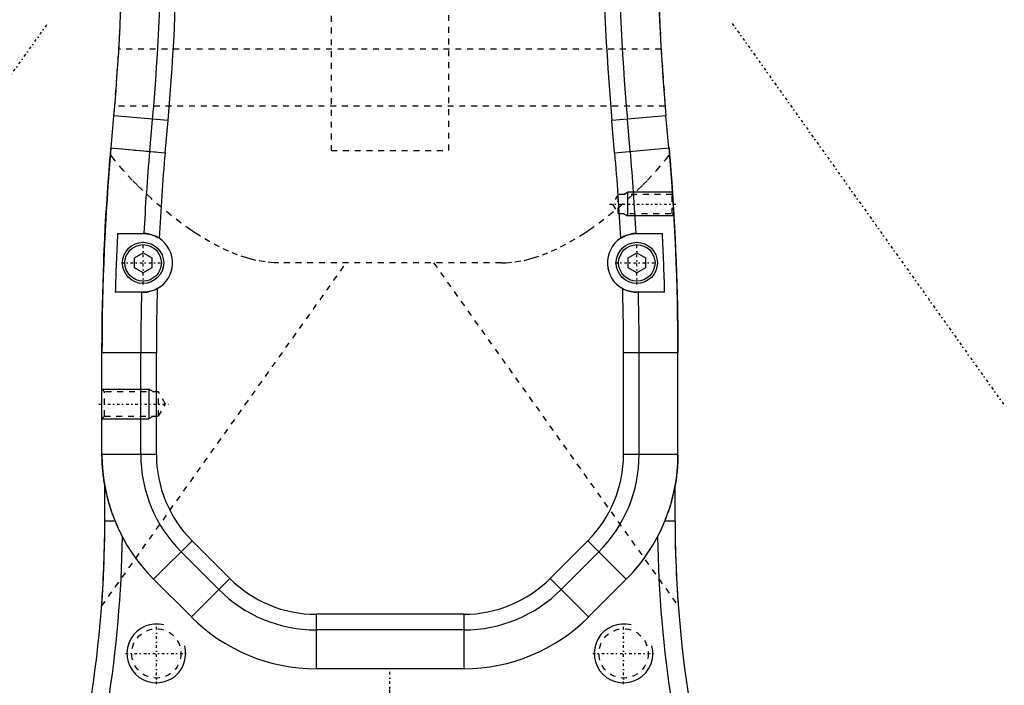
# Model space of a CAD drawing. Extents: x -415 to 202, y -1 to 644.
# Tile 5 of 6: x -163 to 5, y 378 to 491. Entities that reach past the tile are written whole.
import ezdxf

# ---------------------------------------------------------------- set-up
doc = ezdxf.new("R2010")
doc.units = 0
doc.linetypes.add('CENTER', pattern=[1.5, 0.45, -0.5, 0.05, -0.5])
doc.linetypes.add('DASHED', pattern=[2, 1, -1])
for name, color, linetype in [('AM_0', 7, 'CONTINUOUS'), ('AM_10', 7, 'CONTINUOUS'), ('AM_3', 7, 'DASHED'), ('AM_7', 7, 'CENTER')]:
    doc.layers.add(name, color=color, linetype=linetype)

msp = doc.modelspace()

# ---------------------------------------------------------------- linework, layer by layer
at = {"layer": 'AM_0', "color": 7, "linetype": 'CONTINUOUS'}
for p, q in [((-147.44, 469.54), (-146.96, 475.02)), ((-137.75, 474.21), (-146.96, 475.02)), ((-140.87, 468.96), (-140.39, 474.44)), ((-138.23, 468.73), (-137.75, 474.21)), ((-53.04, 475.02), (-62.25, 474.21)), ((-61.77, 468.73), (-62.25, 474.21)), ((-59.13, 468.96), (-59.61, 474.44)), ((-52.56, 469.54), (-53.04, 475.02)), ((-147.48, 469.54), (-138.23, 468.73)), ((-61.77, 468.73), (-52.52, 469.54)), ((-52.52, 469.54), (-52.43, 468.43)), ((-51.92, 461.68), (-51.69, 458.09)), ((-146.35, 455), (-141.87, 455)), ((-58.13, 455), (-53.65, 455)), ((-143.49, 450.86), (-142, 451.72)), ((-143.49, 449.14), (-143.49, 450.86)), ((-142, 451.72), (-140.51, 450.86)), ((-140.51, 450.86), (-140.51, 449.14)), ((-59.49, 450.86), (-58, 451.72)), ((-59.49, 449.14), (-59.49, 450.86)), ((-58, 451.72), (-56.51, 450.86)), ((-56.51, 450.86), (-56.51, 449.14)), ((-142, 448.28), (-143.49, 449.14)), ((-140.51, 449.14), (-142, 448.28)), ((-58, 448.28), (-59.49, 449.14)), ((-56.51, 449.14), (-58, 448.28)), ((-142, 445), (-146.74, 445)), ((-53.26, 445), (-58, 445)), ((-149, 417.43), (-149, 434.68)), ((-139.75, 434.68), (-149, 434.68)), ((-142.4, 417.43), (-142.4, 434.68)), ((-139.75, 417.43), (-139.75, 434.68)), ((-51, 434.68), (-60.25, 434.68)), ((-60.25, 417.43), (-60.25, 434.68)), ((-57.6, 417.43), (-57.6, 434.68)), ((-51, 417.43), (-51, 434.68)), ((-139.75, 417.43), (-149, 417.43)), ((-51, 417.43), (-60.25, 417.43)), ((-148.5, 406.06), (-148.5, 412)), ((-51.5, 406.06), (-51.5, 412)), ((-146.76, 406.06), (-148.5, 406.06)), ((-51.5, 406.06), (-53.24, 406.06)), ((-133.67, 402.75), (-140.21, 396.21)), ((-127.24, 396.33), (-133.67, 402.75)), ((-72.76, 396.33), (-66.33, 402.75)), ((-59.79, 396.21), (-66.33, 402.75)), ((-129.12, 394.45), (-135.55, 400.88)), ((-70.88, 394.45), (-64.45, 400.88)), ((-133.78, 389.79), (-140.21, 396.21)), ((-127.24, 396.33), (-133.78, 389.79)), ((-66.22, 389.79), (-72.76, 396.33)), ((-66.22, 389.79), (-59.79, 396.21)), ((-112.57, 390.25), (-112.57, 381)), ((-87.43, 390.25), (-112.57, 390.25)), ((-87.43, 390.25), (-87.43, 381)), ((-87.43, 387.6), (-112.57, 387.6)), ((-87.43, 381), (-112.57, 381))]:
    msp.add_line(p, q, dxfattribs=at)
for points in [[(-149, 434.68, 0), (-149, 435.53, 0), (-148.99, 437.27, 0), (-148.97, 439.04, 0), (-148.96, 439.94, 0), (-148.95, 440.84, 0), (-148.92, 442.68, 0), (-148.88, 444.54, 0), (-148.82, 446.43, 0), (-148.76, 448.33, 0), (-148.69, 450.25, 0), (-148.66, 451.21, 0), (-148.61, 452.18, 0), (-148.53, 454.11, 0), (-148.43, 456.05, 0), (-148.32, 457.99, 0), (-148.2, 459.92, 0), (-148.07, 461.84, 0), (-148.01, 462.8, 0), (-147.94, 463.75, 0), (-147.8, 465.64, 0), (-147.65, 467.51, 0), (-147.57, 468.43, 0)], [(-52.43, 468.43, 0), (-52.35, 467.51, 0), (-52.2, 465.64, 0), (-52.06, 463.75, 0), (-51.99, 462.8, 0), (-51.93, 461.84, 0), (-51.8, 459.92, 0), (-51.68, 457.99, 0), (-51.57, 456.05, 0), (-51.47, 454.11, 0), (-51.39, 452.18, 0), (-51.34, 451.21, 0), (-51.31, 450.25, 0), (-51.24, 448.33, 0), (-51.18, 446.43, 0), (-51.12, 444.54, 0), (-51.08, 442.68, 0), (-51.05, 440.84, 0), (-51.04, 439.94, 0), (-51.03, 439.04, 0), (-51.01, 437.27, 0), (-51, 435.53, 0), (-51, 434.68, 0)], [(-141.87, 455, 0), (-141.83, 455, 0), (-141.73, 454.99, 0), (-141.62, 454.99, 0), (-141.57, 454.98, 0), (-141.51, 454.98, 0), (-141.38, 454.96, 0), (-141.25, 454.94, 0), (-141.11, 454.92, 0), (-140.96, 454.89, 0), (-140.81, 454.86, 0), (-140.73, 454.84, 0), (-140.65, 454.81, 0), (-140.49, 454.77, 0), (-140.33, 454.71, 0), (-140.16, 454.65, 0), (-139.99, 454.58, 0), (-139.83, 454.5, 0), (-139.75, 454.46, 0), (-139.66, 454.42, 0), (-139.5, 454.33, 0), (-139.34, 454.24, 0), (-139.26, 454.18, 0)], [(-60.74, 454.18, 0), (-60.66, 454.24, 0), (-60.5, 454.33, 0), (-60.33, 454.42, 0), (-60.25, 454.46, 0), (-60.17, 454.5, 0), (-60, 454.58, 0), (-59.84, 454.65, 0), (-59.74, 454.69, 0), (-59.71, 454.7, 0), (-59.68, 454.71, 0), (-59.67, 454.71, 0), (-59.66, 454.72, 0), (-59.63, 454.73, 0), (-59.6, 454.74, 0), (-59.51, 454.77, 0), (-59.35, 454.82, 0), (-59.27, 454.84, 0), (-59.19, 454.86, 0), (-59.04, 454.89, 0), (-58.89, 454.92, 0), (-58.75, 454.94, 0), (-58.62, 454.96, 0), (-58.49, 454.98, 0), (-58.43, 454.98, 0), (-58.38, 454.99, 0), (-58.27, 454.99, 0), (-58.17, 455, 0), (-58.13, 455, 0)], [(-139.6, 445.61, 0), (-139.67, 445.58, 0), (-139.81, 445.5, 0), (-139.95, 445.44, 0), (-140.03, 445.41, 0), (-140.1, 445.37, 0), (-140.25, 445.32, 0), (-140.39, 445.26, 0), (-140.54, 445.22, 0), (-140.69, 445.18, 0), (-140.83, 445.14, 0), (-140.9, 445.12, 0), (-140.97, 445.11, 0), (-141.11, 445.08, 0), (-141.24, 445.06, 0), (-141.37, 445.04, 0), (-141.5, 445.03, 0), (-141.62, 445.01, 0), (-141.68, 445.01, 0), (-141.74, 445.01, 0), (-141.85, 445, 0), (-141.95, 445, 0), (-142, 445, 0)], [(-58, 445, 0), (-58.05, 445, 0), (-58.15, 445, 0), (-58.26, 445.01, 0), (-58.32, 445.01, 0), (-58.38, 445.01, 0), (-58.5, 445.03, 0), (-58.63, 445.04, 0), (-58.76, 445.06, 0), (-58.89, 445.08, 0), (-59.03, 445.11, 0), (-59.1, 445.12, 0), (-59.17, 445.14, 0), (-59.32, 445.18, 0), (-59.46, 445.22, 0), (-59.6, 445.26, 0), (-59.75, 445.32, 0), (-59.9, 445.37, 0), (-59.97, 445.4, 0), (-60.04, 445.44, 0), (-60.19, 445.5, 0), (-60.33, 445.58, 0), (-60.4, 445.61, 0)], [(-148.5, 412, 0), (-148.53, 412.14, 0), (-148.58, 412.42, 0), (-148.62, 412.7, 0), (-148.64, 412.84, 0), (-148.67, 412.98, 0), (-148.71, 413.27, 0), (-148.75, 413.56, 0), (-148.78, 413.86, 0), (-148.82, 414.15, 0), (-148.85, 414.45, 0), (-148.86, 414.6, 0), (-148.88, 414.75, 0), (-148.9, 415.06, 0), (-148.93, 415.37, 0), (-148.95, 415.68, 0), (-148.96, 415.99, 0), (-148.98, 416.31, 0), (-148.98, 416.46, 0), (-148.99, 416.62, 0), (-148.99, 416.94, 0), (-149, 417.27, 0), (-149, 417.43, 0)], [(-51, 417.43, 0), (-51, 417.27, 0), (-51.01, 416.94, 0), (-51.01, 416.62, 0), (-51.02, 416.46, 0), (-51.02, 416.31, 0), (-51.04, 415.99, 0), (-51.05, 415.68, 0), (-51.07, 415.37, 0), (-51.1, 415.06, 0), (-51.12, 414.75, 0), (-51.14, 414.6, 0), (-51.15, 414.45, 0), (-51.18, 414.15, 0), (-51.22, 413.86, 0), (-51.25, 413.56, 0), (-51.29, 413.27, 0), (-51.33, 412.98, 0), (-51.36, 412.84, 0), (-51.38, 412.7, 0), (-51.42, 412.42, 0), (-51.47, 412.14, 0), (-51.5, 412, 0)]]:
    msp.add_polyline3d(points, dxfattribs=at)
for centre, radius in [((-142, 450), 3.5), ((-142, 450), 3.1), ((-58, 450), 3.5), ((-58, 450), 3.1)]:
    msp.add_circle(centre, radius, dxfattribs=at)
for centre, radius, start, end in [((-545.44, 509.88), 400, 355, 5), ((-545.44, 509.88), 406.6, 355, 5), ((-545.44, 509.88), 409.25, 355, 5), ((345.44, 509.88), 409.25, 175.0627, 185), ((345.44, 509.88), 406.6, 175.0566, 185), ((345.44, 509.88), 400, 175.0411, 185), ((251, 434.68), 400, 175, 180), ((-451, 434.68), 400, 0, 5), ((251, 434.68), 393.4, 175, 177.0391), ((251, 434.68), 390.75, 175, 177.1385), ((-451, 434.68), 390.75, 2.8615, 5), ((-451, 434.68), 393.4, 2.9609, 5), ((251, 434.68), 397.87, 177.0722, 178.5134), ((-142, 450), 5, 298.7116, 56.8229), ((-58, 450), 5, 123.1771, 241.2884), ((-451, 434.68), 397.87, 1.4866, 2.9278), ((251, 434.68), 393.4, 178.4965, 180), ((251, 434.68), 390.75, 178.3961, 180), ((-451, 434.68), 390.75, 0, 1.6039), ((-451, 434.68), 393.4, 0, 1.5035), ((-119, 417.43), 30, 180, 225), ((-119, 417.43), 23.4, 180, 225), ((-119, 417.43), 20.75, 180, 225), ((-81, 417.43), 20.75, 315, 0), ((-81, 417.43), 23.4, 315, 0), ((-81, 417.43), 30, 315, 0), ((-348.5, 406.56), 200, 351.0032, 359.8581), ((148.5, 406.56), 200, 180.1419, 188.9968), ((-348.5, 406.56), 203, 351.0031, 359.1141), ((148.5, 406.56), 203, 180.8859, 188.9969), ((-112.57, 411), 20.75, 225, 270), ((-87.43, 411), 20.75, 270, 315), ((-112.57, 411), 23.4, 225, 270), ((-87.43, 411), 23.4, 270, 315), ((-112.57, 411), 30, 225, 270), ((-87.43, 411), 30, 270, 315)]:
    msp.add_arc(centre, radius, start, end, dxfattribs=at)
at = {"layer": 'AM_10', "color": 7, "linetype": 'CONTINUOUS'}
for p, q in [((-60.26, 461.62), (-59.6, 462)), ((-51.94, 462), (-59.6, 462)), ((-59.6, 462), (-59.6, 458)), ((-60.26, 458.38), (-59.6, 458)), ((-51.68, 458), (-59.6, 458)), ((-149, 428.5), (-141, 428.5)), ((-140.25, 428.07), (-141, 428.5)), ((-141, 428.5), (-141, 423.5)), ((-140.25, 423.93), (-141, 423.5)), ((-149, 423.5), (-141, 423.5))]:
    msp.add_line(p, q, dxfattribs=at)
for centre in [(-139.75, 383.6), (-60.25, 383.6)]:
    msp.add_arc(centre, 5, 75, 15, dxfattribs=at)
at = {"layer": 'AM_3', "color": 6, "linetype": 'DASHED'}
for p, q in [((-110, 520), (-110, 469.13)), ((-90, 469.13), (-90, 520)), ((-146.82, 476.63), (-146.13, 486.32)), ((-53.87, 486.32), (-146.13, 486.32)), ((-53.87, 486.32), (-53.18, 476.63)), ((-146.96, 475.02), (-146.82, 476.63)), ((-53.18, 476.63), (-146.82, 476.63)), ((-53.18, 476.63), (-53.04, 475.02)), ((-147.57, 468.43), (-147.48, 469.54)), ((-147.48, 469.54), (-140.9, 468.96)), ((-110, 469.13), (-90, 469.13)), ((-52.56, 469.54), (-52.52, 469.54)), ((-140.87, 468.96), (-138.23, 468.73)), ((-61.2, 461.62), (-62.14, 460)), ((-51.98, 461.62), (-61.2, 461.62)), ((-61.2, 458.38), (-61.2, 461.62)), ((-51.92, 461.68), (-51.98, 461.62)), ((-51.98, 458.38), (-51.98, 461.62)), ((-62.14, 460), (-61.2, 458.38)), ((-61.2, 458.38), (-51.98, 458.38)), ((-51.98, 458.38), (-51.69, 458.09)), ((-149.06, 391.62), (-107.43, 450)), ((-81.06, 450), (-118.94, 450)), ((-92.57, 450), (-50.94, 391.62)), ((-148.56, 428.07), (-149, 428.5)), ((-139.4, 428.07), (-148.56, 428.07)), ((-148.56, 423.93), (-148.56, 428.07)), ((-138.2, 426), (-139.4, 428.07)), ((-139.4, 423.93), (-139.4, 428.07)), ((-139.4, 423.93), (-138.2, 426)), ((-149, 423.5), (-148.56, 423.93)), ((-148.56, 423.93), (-139.4, 423.93))]:
    msp.add_line(p, q, dxfattribs=at)
for points in [[(-146.13, 486.32, 0), (-145.85, 491.84, 0), (-145.5, 503.03, 0), (-145.46, 514.34, 0), (-145.57, 520, 0)], [(-54.43, 520, 0), (-54.54, 514.34, 0), (-54.5, 503.03, 0), (-54.15, 491.84, 0), (-53.87, 486.32, 0)], [(-118.94, 450, 0), (-119.71, 450.02, 0), (-121.26, 450.16, 0), (-122.82, 450.43, 0), (-123.6, 450.62, 0), (-124.37, 450.84, 0), (-125.93, 451.35, 0), (-127.47, 451.98, 0), (-129.03, 452.71, 0), (-130.63, 453.57, 0), (-132.26, 454.54, 0), (-133.09, 455.07, 0), (-133.92, 455.62, 0), (-135.59, 456.8, 0), (-137.26, 458.09, 0), (-138.94, 459.46, 0), (-140.6, 460.92, 0), (-142.24, 462.46, 0), (-143.04, 463.26, 0), (-143.84, 464.07, 0), (-145.39, 465.76, 0), (-146.87, 467.52, 0), (-147.57, 468.43, 0)], [(-81.06, 450, 0), (-80.29, 450.02, 0), (-78.74, 450.16, 0), (-77.18, 450.43, 0), (-76.4, 450.62, 0), (-75.63, 450.84, 0), (-74.07, 451.35, 0), (-72.53, 451.98, 0), (-70.97, 452.71, 0), (-69.37, 453.57, 0), (-67.74, 454.54, 0), (-66.91, 455.07, 0), (-66.08, 455.62, 0), (-64.41, 456.8, 0), (-62.74, 458.09, 0), (-61.06, 459.46, 0), (-59.4, 460.92, 0), (-57.76, 462.46, 0), (-56.96, 463.26, 0), (-56.16, 464.07, 0), (-54.61, 465.76, 0), (-53.13, 467.52, 0), (-52.43, 468.43, 0)], [(-148.5, 412, 0), (-148.5, 412, 0), (-148.5, 412, 0), (-148.5, 412, 0), (-148.5, 412, 0), (-148.5, 412, 0), (-148.5, 412, 0), (-148.5, 412, 0), (-148.5, 412, 0), (-148.5, 412, 0), (-148.5, 412, 0), (-148.5, 411.99, 0), (-148.5, 411.99, 0), (-148.5, 411.99, 0), (-148.5, 411.99, 0), (-148.5, 411.99, 0), (-148.5, 411.99, 0), (-148.5, 411.98, 0), (-148.5, 411.98, 0), (-148.5, 411.98, 0), (-148.5, 411.98, 0), (-148.5, 411.97, 0), (-148.5, 411.97, 0), (-148.5, 411.97, 0), (-148.5, 411.97, 0), (-148.5, 411.96, 0), (-148.5, 411.96, 0), (-148.5, 411.96, 0), (-148.49, 411.96, 0), (-148.49, 411.95, 0), (-148.49, 411.95, 0), (-148.49, 411.94, 0), (-148.49, 411.94, 0), (-148.49, 411.94, 0), (-148.49, 411.93, 0), (-148.49, 411.93, 0), (-148.49, 411.92, 0), (-148.49, 411.92, 0), (-148.49, 411.91, 0), (-148.49, 411.91, 0), (-148.48, 411.91, 0), (-148.48, 411.9, 0), (-148.48, 411.9, 0), (-148.48, 411.89, 0), (-148.48, 411.87, 0), (-148.47, 411.83, 0), (-148.46, 411.79, 0), (-148.46, 411.77, 0), (-148.46, 411.75, 0), (-148.45, 411.71, 0), (-148.44, 411.67, 0), (-148.43, 411.62, 0), (-148.42, 411.57, 0), (-148.41, 411.52, 0), (-148.41, 411.5, 0), (-148.4, 411.47, 0), (-148.39, 411.42, 0), (-148.38, 411.37, 0), (-148.37, 411.34, 0), (-148.37, 411.32, 0), (-148.36, 411.26, 0), (-148.35, 411.21, 0), (-148.34, 411.18, 0), (-148.33, 411.15, 0), (-148.32, 411.09, 0), (-148.31, 411.04, 0), (-148.27, 410.84, 0), (-148.19, 410.51, 0), (-148.11, 410.18, 0), (-148.02, 409.84, 0), (-147.93, 409.49, 0), (-147.88, 409.32, 0), (-147.83, 409.14, 0), (-147.72, 408.78, 0), (-147.61, 408.42, 0), (-147.5, 408.05, 0), (-147.37, 407.69, 0), (-147.24, 407.32, 0), (-147.18, 407.14, 0), (-147.11, 406.96, 0), (-146.97, 406.6, 0), (-146.83, 406.24, 0), (-146.76, 406.06, 0)], [(-53.24, 406.06, 0), (-53.17, 406.24, 0), (-53.03, 406.6, 0), (-52.89, 406.96, 0), (-52.82, 407.14, 0), (-52.76, 407.32, 0), (-52.63, 407.69, 0), (-52.5, 408.05, 0), (-52.39, 408.42, 0), (-52.28, 408.78, 0), (-52.17, 409.14, 0), (-52.12, 409.32, 0), (-52.07, 409.49, 0), (-51.98, 409.84, 0), (-51.89, 410.18, 0), (-51.81, 410.51, 0), (-51.73, 410.84, 0), (-51.69, 411.04, 0), (-51.68, 411.09, 0), (-51.67, 411.15, 0), (-51.66, 411.18, 0), (-51.65, 411.21, 0), (-51.64, 411.26, 0), (-51.63, 411.32, 0), (-51.63, 411.34, 0), (-51.62, 411.37, 0), (-51.61, 411.42, 0), (-51.6, 411.47, 0), (-51.59, 411.5, 0), (-51.59, 411.52, 0), (-51.58, 411.57, 0), (-51.57, 411.62, 0), (-51.56, 411.67, 0), (-51.55, 411.71, 0), (-51.54, 411.75, 0), (-51.54, 411.77, 0), (-51.54, 411.79, 0), (-51.53, 411.83, 0), (-51.52, 411.87, 0), (-51.52, 411.89, 0), (-51.52, 411.9, 0), (-51.52, 411.9, 0), (-51.52, 411.91, 0), (-51.51, 411.91, 0), (-51.51, 411.91, 0), (-51.51, 411.92, 0), (-51.51, 411.92, 0), (-51.51, 411.93, 0), (-51.51, 411.93, 0), (-51.51, 411.94, 0), (-51.51, 411.94, 0), (-51.51, 411.94, 0), (-51.51, 411.95, 0), (-51.51, 411.95, 0), (-51.51, 411.96, 0), (-51.5, 411.96, 0), (-51.5, 411.96, 0), (-51.5, 411.96, 0), (-51.5, 411.97, 0), (-51.5, 411.97, 0), (-51.5, 411.97, 0), (-51.5, 411.97, 0), (-51.5, 411.98, 0), (-51.5, 411.98, 0), (-51.5, 411.98, 0), (-51.5, 411.98, 0), (-51.5, 411.99, 0), (-51.5, 411.99, 0), (-51.5, 411.99, 0), (-51.5, 411.99, 0), (-51.5, 411.99, 0), (-51.5, 411.99, 0), (-51.5, 412, 0), (-51.5, 412, 0), (-51.5, 412, 0), (-51.5, 412, 0), (-51.5, 412, 0), (-51.5, 412, 0), (-51.5, 412, 0), (-51.5, 412, 0), (-51.5, 412, 0), (-51.5, 412, 0), (-51.5, 412, 0)], [(-149.06, 391.62, 0), (-149.06, 391.63, 0), (-149.05, 391.73, 0), (-149.04, 391.94, 0), (-149.03, 392.09, 0), (-149.01, 392.26, 0), (-148.98, 392.68, 0), (-148.95, 393.2, 0), (-148.91, 393.82, 0), (-148.86, 394.53, 0), (-148.82, 395.33, 0), (-148.79, 395.76, 0), (-148.77, 396.21, 0), (-148.72, 397.17, 0), (-148.68, 398.19, 0), (-148.63, 399.28, 0), (-148.6, 400.43, 0), (-148.56, 401.62, 0), (-148.55, 402.23, 0), (-148.54, 402.85, 0), (-148.52, 404.12, 0), (-148.51, 405.41, 0), (-148.5, 406.06, 0)], [(-146.76, 406.06, 0), (-146.57, 405.62, 0), (-146.18, 404.73, 0), (-145.93, 404.21, 0), (-145.86, 404.07, 0), (-145.79, 403.92, 0), (-145.75, 403.85, 0), (-145.71, 403.78, 0), (-145.64, 403.63, 0), (-145.56, 403.49, 0), (-145.53, 403.42, 0)], [(-54.47, 403.42, 0), (-54.44, 403.49, 0), (-54.37, 403.62, 0), (-54.3, 403.76, 0), (-54.26, 403.83, 0), (-54.23, 403.9, 0), (-54.16, 404.03, 0), (-54.09, 404.18, 0), (-53.85, 404.68, 0), (-53.44, 405.59, 0), (-53.24, 406.06, 0)], [(-51.5, 406.06, 0), (-51.49, 405.41, 0), (-51.48, 404.12, 0), (-51.46, 402.85, 0), (-51.45, 402.23, 0), (-51.44, 401.62, 0), (-51.4, 400.43, 0), (-51.37, 399.28, 0), (-51.32, 398.19, 0), (-51.28, 397.17, 0), (-51.23, 396.21, 0), (-51.21, 395.76, 0), (-51.18, 395.33, 0), (-51.14, 394.53, 0), (-51.09, 393.82, 0), (-51.05, 393.2, 0), (-51.02, 392.68, 0), (-50.99, 392.26, 0), (-50.97, 392.09, 0), (-50.96, 391.94, 0), (-50.95, 391.73, 0), (-50.94, 391.63, 0), (-50.94, 391.62, 0)]]:
    msp.add_polyline3d(points, dxfattribs=at)
for centre in [(-139.75, 383.6), (-60.25, 383.6)]:
    msp.add_circle(centre, 4.19, dxfattribs=at)
for centre, radius, start, end in [((-142, 450), 5, 56.8229, 90), ((-58, 450), 5, 90, 123.1771), ((-142, 450), 5, 270, 298.7116), ((-58, 450), 5, 241.2884, 270), ((-81, 417.43), 30, 315, 332.1657)]:
    msp.add_arc(centre, radius, start, end, dxfattribs=at)
at = {"layer": 'AM_7', "color": 4, "linetype": 'CENTER'}
for p, q in [((-204.53, 425.79), (-158.25, 490.69)), ((-41.75, 490.69), (4.53, 425.79)), ((-62.66, 460), (-51.07, 460)), ((-142, 446.32), (-142, 453.68)), ((-58, 446.32), (-58, 453.68)), ((-145.68, 450), (-138.32, 450)), ((-61.67, 450), (-54.33, 450)), ((-149.54, 426), (-137.66, 426)), ((-139.75, 378.35), (-139.75, 388.85)), ((-60.25, 378.35), (-60.25, 388.85)), ((-145, 383.6), (-134.5, 383.6)), ((-65.5, 383.6), (-55, 383.6)), ((-100, 259.1), (-100, 380.9)), ((-100, 261.2), (-100, 378.8))]:
    msp.add_line(p, q, dxfattribs=at)

doc.saveas('drawing.dxf')
